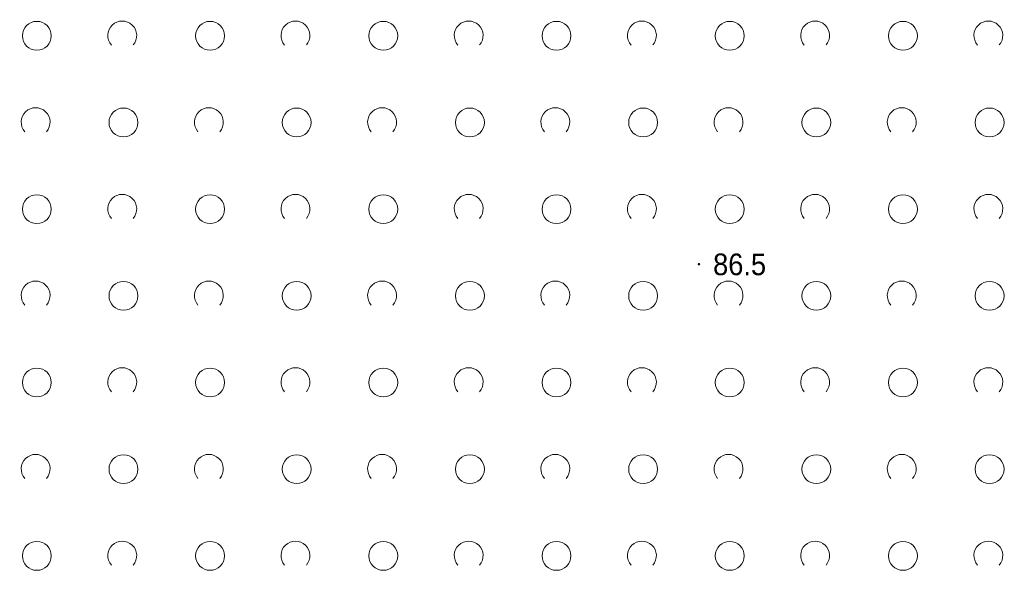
# Model space of a CAD drawing. Header units: metres. Extents: x 6540907 to 6541833, y 5893434 to 5894895.
# Tile 50 of 256: x 6541197 to 6541231, y 5893692 to 5893711. Entities that reach past the tile are written whole.
import ezdxf

# ---------------------------------------------------------------- set-up
doc = ezdxf.new("R2010")
doc.units = ezdxf.units.M
doc.header["$MEASUREMENT"] = 0
doc.layers.get('0').update_dxf_attribs({"color": 2, "linetype": 'CONTINUOUS', "lineweight": 5})
for name, color, linetype, lineweight in [('pikieta naturalna', 251, 'CONTINUOUS', 9), ('pikieta naturalna-Atr2', 251, 'CONTINUOUS', 9), ('zadrzewienie  zakrzewienie', 252, 'CONTINUOUS', 15)]:
    doc.layers.add(name, color=color, linetype=linetype, lineweight=lineweight)
doc.styles.get("Standard").update_dxf_attribs({"font": 'Arial', "width": 0.75})

# ---------------------------------------------------------------- blocks, each defined once
blk = doc.blocks.new('PW01')
at = {"linetype": 'Continuous', "lineweight": 13}
h = blk.add_hatch(color=0, dxfattribs=at)
edge = h.paths.add_edge_path()
edge.add_arc((0, 0), 0.045, 0, 360)
blk = doc.blocks.new('OTZK1')
at = {"color": 0, "linetype": 'Continuous'}
blk.add_circle((0, 0), 0.5, dxfattribs=at)
blk = doc.blocks.new('OTZK2')
at = {"color": 0, "linetype": 'Continuous'}
blk.add_arc((0, 0), 0.5, 318.85, 221.162, dxfattribs=at)

msp = doc.modelspace()

# ---------------------------------------------------------------- block references
at = {"layer": 'pikieta naturalna', "linetype": 'Continuous', "lineweight": 13}
msp.add_blockref('PW01', (6541220.8, 5893702.543), dxfattribs=at)
at = {"layer": 'zadrzewienie  zakrzewienie', "linetype": 'Continuous', "lineweight": 18}
for name, p in [('OTZK2', (6541200.824, 5893710.46)), ('OTZK2', (6541206.824, 5893710.46)), ('OTZK2', (6541212.824, 5893710.46)), ('OTZK2', (6541218.824, 5893710.46)), ('OTZK2', (6541224.824, 5893710.46)), ('OTZK2', (6541230.824, 5893710.46)), ('OTZK1', (6541197.866, 5893710.449)), ('OTZK1', (6541203.866, 5893710.449)), ('OTZK1', (6541209.866, 5893710.449)), ('OTZK1', (6541215.866, 5893710.449)), ('OTZK1', (6541221.866, 5893710.449)), ('OTZK1', (6541227.866, 5893710.449)), ('OTZK2', (6541197.824, 5893707.46)), ('OTZK1', (6541200.866, 5893707.449)), ('OTZK2', (6541203.824, 5893707.46)), ('OTZK1', (6541206.866, 5893707.449)), ('OTZK2', (6541209.824, 5893707.46)), ('OTZK1', (6541212.866, 5893707.449)), ('OTZK2', (6541215.824, 5893707.46)), ('OTZK1', (6541218.866, 5893707.449)), ('OTZK2', (6541221.824, 5893707.46)), ('OTZK1', (6541224.866, 5893707.449)), ('OTZK2', (6541227.824, 5893707.46)), ('OTZK1', (6541230.866, 5893707.449)), ('OTZK1', (6541197.866, 5893704.449)), ('OTZK2', (6541200.824, 5893704.46)), ('OTZK1', (6541203.866, 5893704.449)), ('OTZK2', (6541206.824, 5893704.46)), ('OTZK1', (6541209.866, 5893704.449)), ('OTZK2', (6541212.824, 5893704.46)), ('OTZK1', (6541215.866, 5893704.449)), ('OTZK2', (6541218.824, 5893704.46)), ('OTZK1', (6541221.866, 5893704.449)), ('OTZK2', (6541224.824, 5893704.46)), ('OTZK1', (6541227.866, 5893704.449)), ('OTZK2', (6541230.824, 5893704.46)), ('OTZK2', (6541197.824, 5893701.46)), ('OTZK1', (6541200.866, 5893701.449)), ('OTZK2', (6541203.824, 5893701.46)), ('OTZK1', (6541206.866, 5893701.449)), ('OTZK2', (6541209.824, 5893701.46)), ('OTZK1', (6541212.866, 5893701.449)), ('OTZK2', (6541215.824, 5893701.46)), ('OTZK1', (6541218.866, 5893701.449)), ('OTZK2', (6541221.824, 5893701.46)), ('OTZK1', (6541224.866, 5893701.449)), ('OTZK2', (6541227.824, 5893701.46)), ('OTZK1', (6541230.866, 5893701.449)), ('OTZK1', (6541197.866, 5893698.449)), ('OTZK2', (6541200.824, 5893698.46)), ('OTZK1', (6541203.866, 5893698.449)), ('OTZK2', (6541206.824, 5893698.46)), ('OTZK1', (6541209.866, 5893698.449)), ('OTZK2', (6541212.824, 5893698.46)), ('OTZK1', (6541215.866, 5893698.449)), ('OTZK2', (6541218.824, 5893698.46)), ('OTZK1', (6541221.866, 5893698.449)), ('OTZK2', (6541224.824, 5893698.46)), ('OTZK1', (6541227.866, 5893698.449)), ('OTZK2', (6541230.824, 5893698.46)), ('OTZK2', (6541197.824, 5893695.46)), ('OTZK2', (6541203.824, 5893695.46)), ('OTZK2', (6541209.824, 5893695.46)), ('OTZK2', (6541215.824, 5893695.46)), ('OTZK2', (6541221.824, 5893695.46)), ('OTZK2', (6541227.824, 5893695.46)), ('OTZK1', (6541200.866, 5893695.449)), ('OTZK1', (6541206.866, 5893695.449)), ('OTZK1', (6541212.866, 5893695.449)), ('OTZK1', (6541218.866, 5893695.449)), ('OTZK1', (6541224.866, 5893695.449)), ('OTZK1', (6541230.866, 5893695.449)), ('OTZK1', (6541197.866, 5893692.449)), ('OTZK2', (6541200.824, 5893692.46)), ('OTZK1', (6541203.866, 5893692.449)), ('OTZK2', (6541206.824, 5893692.46)), ('OTZK1', (6541209.866, 5893692.449)), ('OTZK2', (6541212.824, 5893692.46)), ('OTZK1', (6541215.866, 5893692.449)), ('OTZK2', (6541218.824, 5893692.46)), ('OTZK1', (6541221.866, 5893692.449)), ('OTZK2', (6541224.824, 5893692.46)), ('OTZK1', (6541227.866, 5893692.449)), ('OTZK2', (6541230.824, 5893692.46))]:
    msp.add_blockref(name, p, dxfattribs=at)

# ---------------------------------------------------------------- texts
at = {"layer": 'pikieta naturalna-Atr2', "width": 0.9}
msp.add_text('86.5', height=0.75, dxfattribs=at).set_placement((6541221.29, 5893702.163))

doc.saveas('drawing.dxf')
